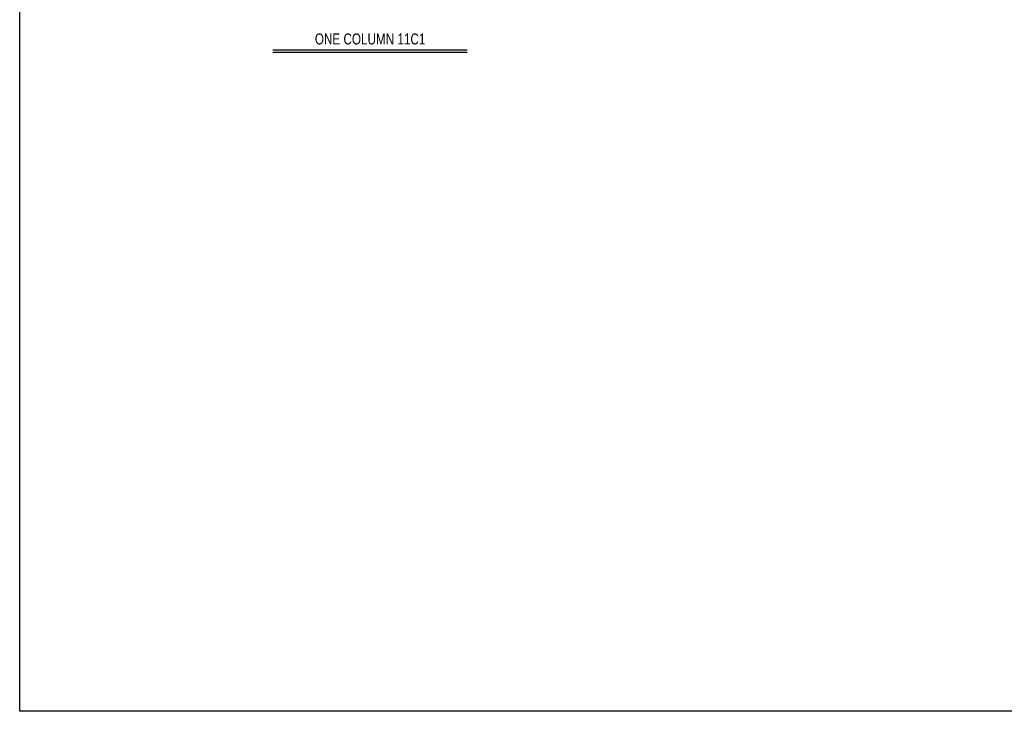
# Model space of a CAD drawing. Header units: inches. Extents: x -17.2 to 17.5, y -11.2 to 11.2.
# Tile 1 of 5: x -17.2 to -1, y -11.2 to 0.2. Entities that reach past the tile are written whole.
import ezdxf
from ezdxf.enums import TextEntityAlignment as Align

# ---------------------------------------------------------------- set-up
doc = ezdxf.new("R2010")
doc.units = ezdxf.units.IN
doc.header["$LTSCALE"] = 2.5
doc.header["$MEASUREMENT"] = 0
doc.layers.add('Layer_0', color=7, linetype='Continuous')
doc.layers.add('Outline', color=7, linetype='Continuous')

msp = doc.modelspace()

# ---------------------------------------------------------------- linework, layer by layer
at = {"layer": 'Layer_0', "color": 2, "linetype": 'Continuous'}
for p, q in [((-17.25, -11.25), (-17.25, 11.25)), ((17.25, -11.25), (-17.25, -11.25))]:
    msp.add_line(p, q, dxfattribs=at)
at = {"layer": 'Outline', "color": 3, "linetype": 'Continuous'}
for p, q in [((-13.069, -0.329), (-9.858, -0.329)), ((-13.069, -0.37), (-9.858, -0.37))]:
    msp.add_line(p, q, dxfattribs=at)

# ---------------------------------------------------------------- texts
at = {"layer": 'Outline', "color": 3, "linetype": 'Continuous', "width": 0.8}
msp.add_text('ONE COLUMN 11C1', height=0.18063, dxfattribs=at).set_placement((-11.463, -0.242), align=Align.CENTER)

doc.saveas('drawing.dxf')
